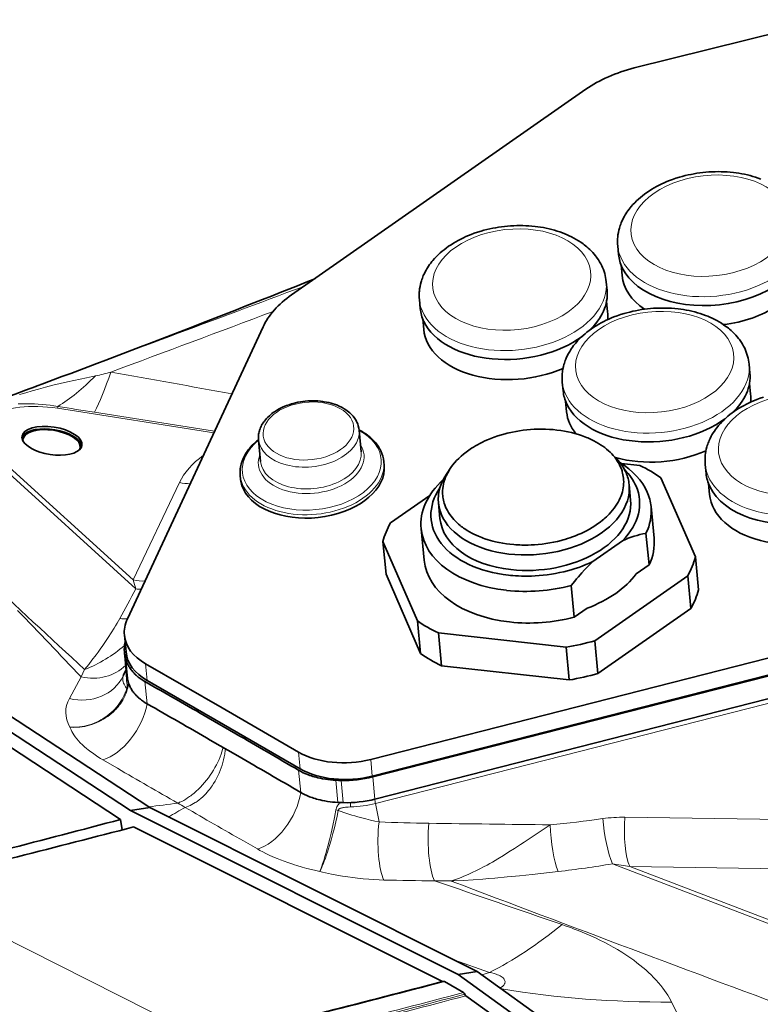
# Model space of a CAD drawing. Extents: x -922 to 7836, y -4841 to 1297.
# Tile 54 of 89: x 4533 to 4584, y -4281 to -4213. Entities that reach past the tile are written whole.
import ezdxf

# ---------------------------------------------------------------- set-up
doc = ezdxf.new("R2010")
doc.units = 0

msp = doc.modelspace()

# ---------------------------------------------------------------- linework, layer by layer
at = {"color": 7, "lineweight": 35}
for p, q in [((4575.63916, -4216.444336), (4589.033691, -4213.09668)), ((4572.289551, -4217.918945), (4551.895996, -4232.168457)), ((4574.489746, -4228.763672), (4574.548828, -4229.378906)), ((4574.789063, -4230.831055), (4574.717285, -4230.083984)), ((4573.691895, -4231.253906), (4573.750977, -4231.869629)), ((4560.751465, -4232.497559), (4560.810547, -4233.113281)), ((4573.791992, -4233.34082), (4573.720215, -4232.596191)), ((4561.050781, -4234.564941), (4560.979004, -4233.817871)), ((4549.92041, -4234.388672), (4540.524414, -4254.625)), ((4583.591309, -4236.969727), (4583.650391, -4237.584961)), ((4570.650879, -4238.212891), (4570.709961, -4238.828613)), ((4583.691406, -4239.056641), (4583.620117, -4238.311523)), ((4570.950195, -4240.280762), (4570.878418, -4239.533203)), ((4556.574707, -4241.537109), (4556.719727, -4243.044434)), ((4549.606934, -4242.206543), (4549.751465, -4243.713867)), ((4573.961426, -4243.075684), (4574.300293, -4243.405273)), ((4558.29248, -4243.733398), (4558.31543, -4243.970703)), ((4562.935547, -4244.138672), (4562.667969, -4244.522949)), ((4574.752441, -4243.853516), (4576.017578, -4243.995117)), ((4580.550293, -4243.928711), (4580.609863, -4244.543945)), ((4548.338379, -4244.689453), (4548.361328, -4244.927246)), ((4577.476074, -4244.836914), (4579.866211, -4250.329102)), ((4575.280762, -4245.316406), (4575.384277, -4246.393555)), ((4580.849609, -4245.996094), (4580.777832, -4245.249023)), ((4558.751953, -4247.966309), (4561.47168, -4246.065918)), ((4562.069336, -4246.585449), (4562.172852, -4247.662598)), ((4576.797363, -4246.840332), (4577.008301, -4249.036621)), ((4560.870605, -4248.370117), (4561.081543, -4250.563477)), ((4576.657715, -4250.885254), (4576.446777, -4248.692383)), ((4560.614746, -4254.757324), (4558.224609, -4249.265137)), ((4558.224609, -4249.265137), (4558.442871, -4251.533203)), ((4572.767578, -4250.647949), (4574.831055, -4249.206055)), ((4579.866211, -4250.329102), (4580.083984, -4252.597168)), ((4575.764648, -4251.508789), (4576.657715, -4250.885254)), ((4560.83252, -4257.025391), (4558.442871, -4251.533203)), ((4579.339355, -4251.62793), (4572.894043, -4256.131348)), ((4579.339355, -4251.62793), (4579.557129, -4253.895996)), ((4571.262207, -4252.31543), (4571.472656, -4254.507813)), ((4540.739746, -4267.901367), (4518.852539, -4253.530273)), ((4542.068848, -4267.692871), (4520.181641, -4253.321289)), ((4571.472656, -4254.507813), (4572.367676, -4253.882813)), ((4579.557129, -4253.895996), (4573.111816, -4258.399414)), ((4519.450684, -4254.989746), (4540.054688, -4268.518555)), ((4560.614746, -4254.757324), (4560.83252, -4257.025391)), ((4540.317383, -4255.756836), (4540.428223, -4256.910645)), ((4570.908203, -4256.587891), (4562.073242, -4255.599609)), ((4562.073242, -4255.599609), (4562.291016, -4257.867676)), ((4588.20166, -4256.490723), (4557.378906, -4264.355957)), ((4572.894043, -4256.131348), (4573.111816, -4258.399414)), ((4540.466797, -4258.459961), (4540.319336, -4256.920898)), ((4540.360352, -4257.177734), (4540.385742, -4257.282227)), ((4570.908203, -4256.587891), (4571.126465, -4258.856445)), ((4540.385742, -4257.282227), (4540.419922, -4257.411621)), ((4547.081543, -4260.796875), (4541.77832, -4257.735352)), ((4588.3125, -4257.644531), (4557.490234, -4265.509766)), ((4557.522461, -4265.574707), (4588.345215, -4257.709473)), ((4540.260254, -4258.517578), (4540.239746, -4258.5625)), ((4540.434082, -4258.117676), (4540.260254, -4258.517578)), ((4571.126465, -4258.856445), (4562.291016, -4257.867676)), ((4540.508301, -4258.716797), (4540.533203, -4258.821289)), ((4540.533203, -4258.821289), (4540.567383, -4258.950195)), ((4547.192383, -4261.951172), (4541.88916, -4258.88916)), ((4557.67041, -4267.113281), (4588.492676, -4259.248047)), ((4547.081543, -4260.796875), (4552.385254, -4263.858887)), ((4546.120605, -4261.477051), (4548.037109, -4262.583496)), ((4547.192383, -4261.951172), (4552.496094, -4265.012695)), ((4546.268555, -4263.015625), (4548.185059, -4264.122559)), ((4555.157227, -4265.811035), (4554.95166, -4265.80127)), ((4555.323242, -4265.816895), (4555.157227, -4265.811035)), ((4555.304688, -4267.349609), (4555.099121, -4267.340332)), ((4555.471191, -4267.355469), (4555.304688, -4267.349609)), ((4540.739746, -4267.901367), (4542.068848, -4267.692871)), ((4540.739746, -4267.901367), (4563.428711, -4279.266113)), ((4542.068848, -4267.692871), (4564.757813, -4279.057617)), ((4540.159668, -4269.246582), (4540.054688, -4268.518555)), ((4562.315918, -4279.738281), (4540.957031, -4269.040039)), ((4563.428711, -4279.266113), (4564.757813, -4279.057617)), ((4563.428711, -4279.266113), (4574.517578, -4287.244141)), ((4564.757813, -4279.057617), (4575.84668, -4287.035645)), ((4562.494629, -4279.760254), (4563.809082, -4280.519531)), ((4574.211426, -4288.109375), (4563.970703, -4280.741699))]:
    msp.add_line(p, q, dxfattribs=at)
at = {"color": 7, "lineweight": 13}
for p, q in [((4535.687012, -4240.029297), (4546.51123, -4241.730957)), ((4538.245605, -4240.301758), (4546.562012, -4241.621582)), ((4541.116699, -4252.543945), (4530.661133, -4243.03125)), ((4531.033203, -4242.93457), (4540.916504, -4251.921875)), ((4540.916504, -4251.921875), (4544.130371, -4245.177246)), ((4540.508301, -4258.716797), (4540.360352, -4257.177734)), ((4540.567383, -4258.950195), (4540.419922, -4257.411621)), ((4541.77832, -4257.735352), (4541.88916, -4258.88916)), ((4537.318848, -4258.641602), (4537.564453, -4258.129395)), ((4537.318848, -4258.641602), (4536.503906, -4260.142578)), ((4540.48584, -4258.599121), (4540.453613, -4258.686523)), ((4541.891602, -4260.506836), (4541.744141, -4258.968262)), ((4588.530273, -4259.546875), (4557.70752, -4267.412109)), ((4552.385254, -4263.858887), (4552.496094, -4265.012695)), ((4538.831055, -4264.391602), (4539.835938, -4264.977539)), ((4557.378906, -4264.355957), (4557.490234, -4265.509766)), ((4552.533691, -4266.650879), (4552.38623, -4265.112305)), ((4555.099121, -4267.340332), (4554.95166, -4265.80127)), ((4555.471191, -4267.355469), (4555.323242, -4265.816895)), ((4557.67041, -4267.113281), (4557.522461, -4265.574707)), ((4555.968262, -4267.354492), (4555.987305, -4267.655273)), ((4557.70752, -4267.412109), (4557.953125, -4268.691895)), ((4555.125977, -4267.90332), (4554.964355, -4267.865723)), ((4574.988281, -4268.369629), (4590.26416, -4268.588867)), ((4549.529785, -4270.568359), (4548.559082, -4270.013672)), ((4574.117676, -4271.597168), (4592.04541, -4278.47168)), ((4575.322754, -4271.786133), (4590.598633, -4272.005859)), ((4592.260254, -4278.28418), (4575.322754, -4271.786133)), ((4561.790039, -4272.769531), (4562.950684, -4272.786133)), ((4524.843262, -4273.12207), (4546.137207, -4283.843262)), ((4563.147949, -4278.254883), (4565.614258, -4279.125977)), ((4565.614258, -4279.125977), (4565.083496, -4279.291992))]:
    msp.add_line(p, q, dxfattribs=at)
at = {"color": 7, "lineweight": 35}
for points in [[(4584.410156, -4224.140625), (4584.227539, -4224.074707), (4584.04248, -4224.012695), (4583.854004, -4223.956055), (4583.663086, -4223.90332), (4583.469727, -4223.855469), (4583.273926, -4223.812012), (4583.076172, -4223.772949), (4582.875977, -4223.73877), (4582.691895, -4223.711914), (4582.506348, -4223.688477), (4582.28418, -4223.665527), (4582.060547, -4223.647949), (4581.854004, -4223.636719), (4581.646484, -4223.630371), (4581.437988, -4223.62793), (4581.229004, -4223.630859), (4581.020508, -4223.637695), (4580.811523, -4223.649414), (4580.602539, -4223.665527), (4580.394043, -4223.686523), (4580.186035, -4223.711914), (4579.979004, -4223.741211), (4579.772949, -4223.775391), (4579.567871, -4223.814453), (4579.364258, -4223.857422), (4579.162109, -4223.904785), (4578.961914, -4223.956543), (4578.763184, -4224.012207), (4578.517578, -4224.088867), (4578.290039, -4224.166504), (4578.066406, -4224.25), (4577.898926, -4224.316895), (4577.714355, -4224.395996), (4577.533203, -4224.479492), (4577.35498, -4224.566406), (4577.180664, -4224.657715), (4577.009277, -4224.75293), (4576.842285, -4224.851563), (4576.679199, -4224.95459), (4576.513672, -4225.06543), (4576.34668, -4225.185547), (4576.197266, -4225.300293), (4576.064453, -4225.408691), (4575.929688, -4225.525879), (4575.793945, -4225.651367), (4575.663574, -4225.780273), (4575.539063, -4225.912598), (4575.416016, -4226.053223), (4575.35498, -4226.127441), (4575.273926, -4226.230957), (4575.195801, -4226.336426), (4575.121582, -4226.443359), (4575.050781, -4226.552246), (4575.002441, -4226.631348), (4574.956055, -4226.710938), (4574.911133, -4226.791016), (4574.831543, -4226.947266), (4574.761719, -4227.099609), (4574.72998, -4227.17627), (4574.694824, -4227.266602), (4574.662109, -4227.357422), (4574.631836, -4227.44873), (4574.604492, -4227.541016), (4574.56543, -4227.690918), (4574.533203, -4227.842285), (4574.506348, -4228.00293), (4574.496094, -4228.083984), (4574.488281, -4228.164551), (4574.480957, -4228.256348), (4574.476563, -4228.347656), (4574.475098, -4228.439453), (4574.476074, -4228.53125), (4574.480957, -4228.647461), (4574.489746, -4228.763672)], [(4573.382813, -4230.149902), (4573.311523, -4230.008301), (4573.236328, -4229.874512), (4573.155273, -4229.744141), (4573.068848, -4229.616211), (4573.023438, -4229.553711), (4572.959961, -4229.470215), (4572.865723, -4229.354004), (4572.76709, -4229.241211), (4572.664063, -4229.131836), (4572.556641, -4229.025391), (4572.450684, -4228.926758), (4572.34082, -4228.831543), (4572.258301, -4228.763184), (4572.173828, -4228.696777), (4572.087402, -4228.631836), (4571.924316, -4228.51709), (4571.770996, -4228.416504), (4571.612305, -4228.320801), (4571.450195, -4228.229492), (4571.279785, -4228.140625), (4571.131836, -4228.068848), (4570.980957, -4228.000977), (4570.827637, -4227.936035), (4570.671875, -4227.875), (4570.489746, -4227.808594), (4570.304199, -4227.74707), (4570.115723, -4227.689941), (4569.924805, -4227.637207), (4569.731445, -4227.589355), (4569.535645, -4227.545898), (4569.337891, -4227.507324), (4569.137695, -4227.473145), (4568.953613, -4227.445801), (4568.768066, -4227.422363), (4568.545898, -4227.399414), (4568.322754, -4227.382324), (4568.115723, -4227.371094), (4567.908203, -4227.364258), (4567.699707, -4227.362305), (4567.491211, -4227.364746), (4567.282227, -4227.37207), (4567.073242, -4227.383789), (4566.864258, -4227.399902), (4566.655762, -4227.42041), (4566.447754, -4227.445801), (4566.240723, -4227.475586), (4566.034668, -4227.509766), (4565.82959, -4227.54834), (4565.625977, -4227.591309), (4565.423828, -4227.638672), (4565.223633, -4227.69043), (4565.024902, -4227.746582), (4564.779297, -4227.822754), (4564.551758, -4227.900391), (4564.328125, -4227.983887), (4564.161133, -4228.050781), (4563.976563, -4228.129883), (4563.794922, -4228.213379), (4563.617188, -4228.300293), (4563.442383, -4228.391602), (4563.271484, -4228.486816), (4563.104004, -4228.585938), (4562.940918, -4228.688477), (4562.775879, -4228.799805), (4562.608887, -4228.919922), (4562.458984, -4229.03418), (4562.326172, -4229.143066), (4562.191406, -4229.259766), (4562.055664, -4229.385254), (4561.925781, -4229.51416), (4561.800781, -4229.646484), (4561.677734, -4229.787598), (4561.616699, -4229.861816), (4561.535645, -4229.965332), (4561.45752, -4230.070313), (4561.383301, -4230.177734), (4561.3125, -4230.286621), (4561.26416, -4230.365234), (4561.217773, -4230.444824), (4561.172852, -4230.525391), (4561.093262, -4230.681641), (4561.023438, -4230.833496), (4560.991699, -4230.910645), (4560.956543, -4231.000488), (4560.923828, -4231.091309), (4560.893555, -4231.182617), (4560.866211, -4231.274902), (4560.827148, -4231.424805), (4560.794922, -4231.576172), (4560.768555, -4231.737305), (4560.758301, -4231.817871), (4560.75, -4231.898926), (4560.742676, -4231.990234), (4560.73877, -4232.082031), (4560.736816, -4232.173828), (4560.737793, -4232.265137), (4560.742676, -4232.381348), (4560.751465, -4232.497559)], [(4583.282715, -4235.865234), (4583.210938, -4235.723633), (4583.135742, -4235.590332), (4583.055176, -4235.459473), (4582.968262, -4235.332031), (4582.92334, -4235.269043), (4582.859375, -4235.185547), (4582.765625, -4235.069824), (4582.666992, -4234.957031), (4582.563477, -4234.847168), (4582.456055, -4234.740723), (4582.350098, -4234.64209), (4582.240234, -4234.546875), (4582.157715, -4234.479004), (4582.073242, -4234.412109), (4581.986816, -4234.347656), (4581.824219, -4234.232422), (4581.67041, -4234.131836), (4581.512207, -4234.036133), (4581.349609, -4233.944824), (4581.179199, -4233.855957), (4581.03125, -4233.784668), (4580.880859, -4233.716309), (4580.727051, -4233.651367), (4580.571289, -4233.590332), (4580.38916, -4233.523926), (4580.203613, -4233.462402), (4580.015625, -4233.405273), (4579.824219, -4233.352539), (4579.630859, -4233.304688), (4579.435059, -4233.26123), (4579.237305, -4233.222656), (4579.037598, -4233.188477), (4578.853027, -4233.161133), (4578.66748, -4233.137695), (4578.445313, -4233.115234), (4578.222168, -4233.097656), (4578.015137, -4233.086426), (4577.807617, -4233.07959), (4577.599121, -4233.077637), (4577.390625, -4233.080078), (4577.181641, -4233.087402), (4576.972656, -4233.099121), (4576.763672, -4233.115234), (4576.555176, -4233.135742), (4576.347656, -4233.161133), (4576.140137, -4233.190918), (4575.934082, -4233.225098), (4575.729004, -4233.263672), (4575.525391, -4233.306641), (4575.323242, -4233.354004), (4575.123047, -4233.405762), (4574.924805, -4233.461914), (4574.678711, -4233.538086), (4574.451172, -4233.616211), (4574.227539, -4233.699219), (4574.060547, -4233.766602), (4573.875977, -4233.845703), (4573.694336, -4233.928711), (4573.516602, -4234.015625), (4573.341797, -4234.106934), (4573.170898, -4234.202148), (4573.003906, -4234.30127), (4572.840332, -4234.404297), (4572.675293, -4234.515137), (4572.508301, -4234.635254), (4572.358887, -4234.75), (4572.225586, -4234.858398), (4572.09082, -4234.975098), (4571.955078, -4235.100586), (4571.825195, -4235.229492), (4571.700195, -4235.362305), (4571.577148, -4235.50293), (4571.516113, -4235.577148), (4571.435059, -4235.680664), (4571.357422, -4235.786133), (4571.282715, -4235.893066), (4571.211914, -4236.001953), (4571.163574, -4236.080566), (4571.117188, -4236.160156), (4571.072266, -4236.240723), (4570.992676, -4236.396973), (4570.92334, -4236.548828), (4570.891113, -4236.625977), (4570.855957, -4236.71582), (4570.823242, -4236.806641), (4570.793457, -4236.898438), (4570.765625, -4236.990234), (4570.726563, -4237.140625), (4570.694336, -4237.291992), (4570.667969, -4237.452637), (4570.657715, -4237.533203), (4570.649414, -4237.614258), (4570.642578, -4237.705566), (4570.638184, -4237.797363), (4570.63623, -4237.88916), (4570.637207, -4237.980469), (4570.64209, -4238.097168), (4570.650879, -4238.212891)], [(4584.578125, -4239.253906), (4584.351074, -4239.331543), (4584.126953, -4239.415039), (4583.959961, -4239.481934), (4583.775391, -4239.561035), (4583.59375, -4239.644043), (4583.416016, -4239.731445), (4583.241211, -4239.822266), (4583.070313, -4239.91748), (4582.90332, -4240.016602), (4582.740234, -4240.119629), (4582.574707, -4240.230469), (4582.407715, -4240.350586), (4582.258301, -4240.465332), (4582.125, -4240.57373), (4581.990234, -4240.69043), (4581.85498, -4240.816406), (4581.724609, -4240.945313), (4581.599609, -4241.077637), (4581.477051, -4241.218262), (4581.415527, -4241.29248), (4581.334473, -4241.395996), (4581.256836, -4241.501465), (4581.182129, -4241.608398), (4581.111328, -4241.717285), (4581.062988, -4241.796387), (4581.016602, -4241.875977), (4580.972168, -4241.956055), (4580.89209, -4242.112305), (4580.822754, -4242.264648), (4580.790527, -4242.341309), (4580.755371, -4242.431641), (4580.722656, -4242.522461), (4580.692871, -4242.61377), (4580.665039, -4242.706055), (4580.625977, -4242.855957), (4580.59375, -4243.007324), (4580.567383, -4243.167969), (4580.557129, -4243.249023), (4580.548828, -4243.32959), (4580.541992, -4243.421387), (4580.537598, -4243.512695), (4580.535645, -4243.604492), (4580.536621, -4243.696289), (4580.541504, -4243.8125), (4580.550293, -4243.928711)], [(4556.418457, -4240.979004), (4556.399902, -4240.941406), (4556.363281, -4240.872559), (4556.323242, -4240.805176), (4556.280273, -4240.73877), (4556.234375, -4240.674316), (4556.20166, -4240.630859), (4556.152832, -4240.571289), (4556.101563, -4240.512695), (4556.04834, -4240.455566), (4555.992188, -4240.399902), (4555.936523, -4240.348633), (4555.835449, -4240.262695), (4555.745605, -4240.193359), (4555.65918, -4240.132324), (4555.535645, -4240.053223), (4555.40625, -4239.979004), (4555.314941, -4239.931641), (4555.23584, -4239.893066), (4555.154785, -4239.856445), (4555.071777, -4239.821777), (4554.938477, -4239.770508), (4554.788574, -4239.719238), (4554.634766, -4239.673828), (4554.477051, -4239.633789), (4554.316406, -4239.599121), (4554.15332, -4239.570313), (4554.052246, -4239.555176), (4553.890137, -4239.535645), (4553.706543, -4239.520508), (4553.536133, -4239.512207), (4553.364746, -4239.509277), (4553.192871, -4239.512695), (4553.020508, -4239.520996), (4552.848145, -4239.535156), (4552.676758, -4239.555176), (4552.506348, -4239.580566), (4552.336914, -4239.611816), (4552.169434, -4239.647949), (4552.004395, -4239.689453), (4551.895508, -4239.720215), (4551.719238, -4239.775879), (4551.554688, -4239.834961), (4551.422852, -4239.886719), (4551.272461, -4239.952637), (4551.126465, -4240.022949), (4550.985352, -4240.097656), (4550.848633, -4240.177246), (4550.717285, -4240.261719), (4550.625977, -4240.324707), (4550.538086, -4240.390625), (4550.465332, -4240.447754), (4550.358398, -4240.539551), (4550.250977, -4240.640137), (4550.150879, -4240.744629), (4550.085938, -4240.818848), (4550.01123, -4240.912109), (4549.970703, -4240.967285), (4549.931641, -4241.023438), (4549.869629, -4241.121094), (4549.822266, -4241.204102), (4549.78125, -4241.284668), (4549.745605, -4241.362793), (4549.710938, -4241.448242), (4549.679199, -4241.541504), (4549.665039, -4241.588379), (4549.64502, -4241.665039), (4549.628906, -4241.741699), (4549.615234, -4241.823242), (4549.605957, -4241.904785), (4549.600098, -4241.99707), (4549.599609, -4242.089355), (4549.602051, -4242.147949), (4549.606934, -4242.206543)], [(4573.960449, -4243.075195), (4573.84375, -4242.966309), (4573.719727, -4242.859375), (4573.588379, -4242.754883), (4573.449707, -4242.652344), (4573.303711, -4242.552734), (4573.150879, -4242.456543), (4572.990723, -4242.363281), (4572.823242, -4242.273438), (4572.693359, -4242.208008), (4572.559082, -4242.14502), (4572.421387, -4242.084473), (4572.315918, -4242.040527), (4572.208496, -4241.998047), (4572.099121, -4241.957031), (4571.988281, -4241.91748), (4571.760742, -4241.842773), (4571.526855, -4241.774414), (4571.287109, -4241.712402), (4571.041504, -4241.657227), (4570.791504, -4241.609375), (4570.537109, -4241.567871), (4570.278809, -4241.53418), (4570.01709, -4241.507324), (4569.753418, -4241.488281), (4569.487793, -4241.476074), (4569.220703, -4241.47168), (4568.953613, -4241.474609), (4568.69873, -4241.484375), (4568.444824, -4241.5), (4568.192383, -4241.522461), (4567.941895, -4241.55127), (4567.693848, -4241.586426), (4567.44873, -4241.626953), (4567.207031, -4241.673828), (4566.96875, -4241.725586), (4566.834961, -4241.757813), (4566.702148, -4241.791992), (4566.441895, -4241.864258), (4566.188477, -4241.943359), (4565.941895, -4242.027832), (4565.703613, -4242.117676), (4565.473145, -4242.212402), (4565.291016, -4242.293457), (4565.114258, -4242.376953), (4564.943848, -4242.462891), (4564.779297, -4242.55127), (4564.638672, -4242.631348), (4564.502441, -4242.712891), (4564.371094, -4242.795898), (4564.275879, -4242.858398), (4564.183594, -4242.921875)], [(4558.080078, -4242.975586), (4558.03125, -4242.878418), (4557.976074, -4242.780762), (4557.916504, -4242.68457), (4557.852051, -4242.590332), (4557.778809, -4242.492676), (4557.707031, -4242.404785), (4557.630859, -4242.318848), (4557.55127, -4242.235352), (4557.454102, -4242.141602), (4557.376465, -4242.071289), (4557.307617, -4242.013184), (4557.239746, -4241.958496), (4557.169922, -4241.904785), (4557.03418, -4241.807617), (4556.908691, -4241.725098), (4556.777832, -4241.646484), (4556.643066, -4241.571289), (4556.57373, -4241.535156)], [(4549.605957, -4242.205566), (4549.475586, -4242.311523), (4549.37793, -4242.396973), (4549.273926, -4242.493652), (4549.174805, -4242.592773), (4549.080078, -4242.694336), (4548.978027, -4242.813477), (4548.924316, -4242.879883), (4548.867188, -4242.955078), (4548.813477, -4243.030273), (4548.76123, -4243.10791), (4548.681641, -4243.236328), (4548.613281, -4243.361328), (4548.560059, -4243.46875), (4548.51416, -4243.574219), (4548.464844, -4243.70166), (4548.442383, -4243.768555), (4548.40625, -4243.89209), (4548.380859, -4243.995605), (4548.360352, -4244.103516), (4548.34375, -4244.21875), (4548.333008, -4244.338379), (4548.328613, -4244.465332), (4548.329102, -4244.52832), (4548.332031, -4244.608887), (4548.338379, -4244.689453)], [(4562.935059, -4244.138672), (4562.843262, -4244.277832), (4562.758301, -4244.419922), (4562.680176, -4244.564453), (4562.644531, -4244.637695), (4562.610352, -4244.711426), (4562.567871, -4244.811035), (4562.529297, -4244.911133), (4562.494141, -4245.012207), (4562.452637, -4245.151855), (4562.418457, -4245.29248), (4562.39209, -4245.433594), (4562.373047, -4245.576172), (4562.361816, -4245.71875), (4562.358887, -4245.790527), (4562.358398, -4245.861816), (4562.361328, -4245.969238), (4562.368652, -4246.076172), (4562.380859, -4246.183105), (4562.396973, -4246.289551), (4562.417969, -4246.395996), (4562.443848, -4246.501465), (4562.474121, -4246.606445), (4562.508789, -4246.710449), (4562.53418, -4246.779297), (4562.562012, -4246.847656), (4562.591797, -4246.916016), (4562.623535, -4246.983887), (4562.692383, -4247.118164), (4562.769531, -4247.249512), (4562.854004, -4247.378906), (4562.945801, -4247.505371), (4563.044434, -4247.628906), (4563.140137, -4247.738281), (4563.241699, -4247.845215), (4563.348145, -4247.949219), (4563.459473, -4248.050293), (4563.576172, -4248.148438), (4563.650879, -4248.20752), (4563.727539, -4248.265625), (4563.806641, -4248.323242), (4563.887207, -4248.379395), (4564.052734, -4248.486816), (4564.224121, -4248.589355), (4564.375, -4248.672852), (4564.529785, -4248.751953), (4564.6875, -4248.827148), (4564.848633, -4248.898438), (4564.95752, -4248.943359), (4565.067383, -4248.986816), (4565.178711, -4249.02832), (4565.290527, -4249.067871), (4565.516602, -4249.141602), (4565.682129, -4249.19043), (4565.849121, -4249.235352), (4566.016602, -4249.276855), (4566.142578, -4249.305664), (4566.269043, -4249.332031), (4566.521484, -4249.378906), (4566.773438, -4249.418457), (4567.023926, -4249.450195)], [(4567.023926, -4249.450195), (4567.290527, -4249.475586), (4567.427246, -4249.486328), (4567.565918, -4249.494141), (4567.705078, -4249.500977), (4567.84668, -4249.504883), (4568.062012, -4249.507813), (4568.280762, -4249.505371), (4568.50293, -4249.498047), (4568.727539, -4249.485352), (4568.987305, -4249.464844), (4569.249512, -4249.436523), (4569.513672, -4249.401367), (4569.778809, -4249.358398), (4570.044434, -4249.307617), (4570.310059, -4249.249512), (4570.574707, -4249.183594), (4570.706055, -4249.147461), (4570.836426, -4249.109863), (4571.009766, -4249.056641), (4571.181152, -4249), (4571.351563, -4248.939941), (4571.553223, -4248.86377), (4571.751953, -4248.782715), (4571.946777, -4248.696777), (4572.138184, -4248.606934), (4572.325684, -4248.512207), (4572.52832, -4248.402344), (4572.724609, -4248.287598), (4572.914551, -4248.167969), (4573.097656, -4248.043945), (4573.272949, -4247.915527), (4573.440918, -4247.783203), (4573.521973, -4247.715332), (4573.600586, -4247.646973), (4573.702637, -4247.554688), (4573.800293, -4247.460449), (4573.894531, -4247.365234), (4574.019043, -4247.22998), (4574.13623, -4247.092773), (4574.244629, -4246.953613), (4574.345215, -4246.812988), (4574.4375, -4246.671387), (4574.520996, -4246.528809), (4574.596191, -4246.385742), (4574.662598, -4246.242188), (4574.721191, -4246.098633), (4574.770996, -4245.955566), (4574.812988, -4245.8125), (4574.84668, -4245.670898), (4574.87207, -4245.529785), (4574.890137, -4245.390137), (4574.900391, -4245.251953), (4574.90332, -4245.115234), (4574.899414, -4244.991211), (4574.889648, -4244.868652), (4574.874023, -4244.748047), (4574.853027, -4244.629883), (4574.827148, -4244.513184), (4574.808105, -4244.441895), (4574.787109, -4244.371582), (4574.76416, -4244.30127), (4574.739746, -4244.231934), (4574.685059, -4244.097168)], [(4566.926758, -4251.593262), (4567.069824, -4251.608398), (4567.215332, -4251.621582), (4567.412598, -4251.63623), (4567.612793, -4251.647461), (4567.815918, -4251.655273), (4568.04834, -4251.659668), (4568.283691, -4251.658691), (4568.522461, -4251.65332), (4568.76416, -4251.64209), (4569.042969, -4251.623047), (4569.324219, -4251.597168), (4569.60791, -4251.563477), (4569.893066, -4251.522461), (4570.178711, -4251.474121), (4570.464844, -4251.417969), (4570.750488, -4251.354004), (4571.012207, -4251.288086), (4571.272461, -4251.21582), (4571.530273, -4251.136719), (4571.785156, -4251.051758), (4572.037109, -4250.959961), (4572.285156, -4250.862305), (4572.528809, -4250.757813), (4572.767578, -4250.647949)], [(4571.262207, -4252.31543), (4571.510742, -4252.006836), (4571.636719, -4251.855469), (4571.762207, -4251.70752), (4571.88623, -4251.564941), (4572.010254, -4251.425293), (4572.19873, -4251.219727), (4572.387695, -4251.021484), (4572.577148, -4250.831055), (4572.767578, -4250.647949)], [(4541.744141, -4258.968262), (4541.613281, -4258.890137), (4541.48291, -4258.805176), (4541.413086, -4258.756836), (4541.342773, -4258.70459), (4541.280762, -4258.656738), (4541.217773, -4258.60498), (4541.157227, -4258.552734), (4541.095215, -4258.496094), (4541.04248, -4258.445313), (4540.987793, -4258.389648), (4540.906738, -4258.300781), (4540.822266, -4258.199219), (4540.778809, -4258.14209), (4540.734375, -4258.080078), (4540.666016, -4257.975586), (4540.631348, -4257.91748), (4540.59668, -4257.85498)], [(4541.891602, -4260.506836), (4541.760742, -4260.428711), (4541.630859, -4260.344238), (4541.561035, -4260.29541), (4541.490723, -4260.243164), (4541.428711, -4260.195313), (4541.365723, -4260.143555), (4541.305176, -4260.091309), (4541.243164, -4260.035156), (4541.19043, -4259.983887), (4541.135742, -4259.928711), (4541.054199, -4259.839844), (4540.970215, -4259.737793), (4540.926758, -4259.680664), (4540.882324, -4259.619141), (4540.813965, -4259.51416), (4540.779297, -4259.456055), (4540.744629, -4259.393555)], [(4552.38623, -4265.112305), (4552.514648, -4265.18457), (4552.653809, -4265.255859), (4552.805664, -4265.327148), (4552.895996, -4265.366211), (4552.993164, -4265.405273), (4553.078613, -4265.438477), (4553.171387, -4265.47168), (4553.27002, -4265.505371), (4553.37793, -4265.539551), (4553.480469, -4265.569824), (4553.592773, -4265.600098), (4553.724609, -4265.632813), (4553.87207, -4265.666016), (4554.043945, -4265.699219), (4554.239746, -4265.731934)], [(4552.533691, -4266.650879), (4552.662109, -4266.723145), (4552.80127, -4266.794434), (4552.953613, -4266.865723), (4553.043945, -4266.904785), (4553.140625, -4266.944336), (4553.226563, -4266.977051), (4553.318848, -4267.010742), (4553.417969, -4267.043945), (4553.525879, -4267.078125), (4553.628418, -4267.108398), (4553.740234, -4267.138672), (4553.872559, -4267.171875), (4554.02002, -4267.20459), (4554.191895, -4267.238281), (4554.387695, -4267.270508)]]:
    msp.add_lwpolyline(points, dxfattribs=at)
at = {"color": 7, "lineweight": 13}
for points in [[(4533.051758, -4239.07959), (4533.484863, -4238.946289), (4533.921875, -4238.816895), (4534.359375, -4238.692383), (4534.862305, -4238.557129), (4535.368164, -4238.429199), (4535.873535, -4238.309082), (4536.374512, -4238.196777), (4536.819824, -4238.101074), (4537.255371, -4238.009277), (4537.681641, -4237.919922), (4538.311523, -4237.786133)], [(4532.953125, -4239.729492), (4533.099609, -4239.722656), (4533.254395, -4239.717773), (4533.538574, -4239.713867), (4533.689941, -4239.714844), (4533.847656, -4239.717773), (4534.094238, -4239.725586), (4534.353027, -4239.739746), (4534.621582, -4239.759277), (4534.897461, -4239.785156), (4535.166504, -4239.816406), (4535.437988, -4239.853027), (4535.709961, -4239.895996)], [(4539.998535, -4254.594238), (4539.905273, -4254.76123), (4539.810547, -4254.926758), (4539.709961, -4255.098145), (4539.60791, -4255.268066), (4539.405273, -4255.593262), (4539.199707, -4255.910645), (4539.014648, -4256.187012), (4538.827637, -4256.458008), (4538.638672, -4256.724121), (4538.496094, -4256.92041), (4538.353516, -4257.11377), (4538.065918, -4257.493164), (4537.84668, -4257.775391), (4537.564453, -4258.129395)], [(4540.481445, -4259.448242), (4540.439453, -4259.39209), (4540.402832, -4259.338867), (4540.370117, -4259.288086), (4540.341309, -4259.239746), (4540.294922, -4259.150391), (4540.260742, -4259.069336), (4540.235352, -4258.994141), (4540.21875, -4258.924805), (4540.208496, -4258.859375), (4540.20459, -4258.79834), (4540.205078, -4258.759277), (4540.207031, -4258.72168), (4540.211914, -4258.685059), (4540.218262, -4258.648926), (4540.236328, -4258.581543), (4540.260254, -4258.517578)], [(4540.481445, -4259.448242), (4540.490723, -4259.412598), (4540.494629, -4259.390137), (4540.499512, -4259.351074), (4540.501465, -4259.325684), (4540.50293, -4259.280762), (4540.502441, -4259.244141), (4540.5, -4259.179688), (4540.491211, -4259.073242), (4540.472656, -4258.895996), (4540.458496, -4258.751953), (4540.453613, -4258.686523)], [(4536.538574, -4262.125), (4536.664551, -4262.130859), (4536.790527, -4262.132324), (4536.916992, -4262.129395), (4537.043457, -4262.12207), (4537.129395, -4262.114258), (4537.215332, -4262.10498), (4537.386719, -4262.080566), (4537.556641, -4262.04834), (4537.725098, -4262.008789), (4537.89209, -4261.961426), (4538.057129, -4261.907227), (4538.220215, -4261.845703), (4538.380371, -4261.777344), (4538.538086, -4261.70166), (4538.692383, -4261.619629), (4538.843262, -4261.530762), (4538.989746, -4261.435547), (4539.132324, -4261.334473), (4539.27002, -4261.227051), (4539.402832, -4261.114258), (4539.530273, -4260.995605), (4539.652344, -4260.87207), (4539.768066, -4260.743164), (4539.87793, -4260.609375), (4539.930664, -4260.540527), (4539.981445, -4260.470703), (4540.030273, -4260.400391), (4540.077637, -4260.328613), (4540.162598, -4260.189453), (4540.240723, -4260.046387), (4540.312012, -4259.900391), (4540.375977, -4259.751953), (4540.405762, -4259.67627), (4540.433105, -4259.600098), (4540.458008, -4259.524414), (4540.481445, -4259.448242)], [(4536.538574, -4262.125), (4536.665527, -4262.133301), (4536.792969, -4262.137207), (4536.920898, -4262.136719), (4537.04834, -4262.131836), (4537.222168, -4262.118164), (4537.394531, -4262.097168), (4537.566406, -4262.068359), (4537.736816, -4262.031738), (4537.905273, -4261.988281), (4538.072266, -4261.937012), (4538.236816, -4261.878906), (4538.399414, -4261.813477), (4538.558594, -4261.740723), (4538.714355, -4261.662109), (4538.866211, -4261.576172), (4539.014648, -4261.484375), (4539.158203, -4261.385742), (4539.297363, -4261.28125), (4539.431641, -4261.170898), (4539.560059, -4261.054688), (4539.683594, -4260.933594), (4539.742676, -4260.870605), (4539.800781, -4260.806641), (4539.884277, -4260.708008), (4539.964355, -4260.606934), (4540.040527, -4260.503418), (4540.112793, -4260.397461), (4540.198242, -4260.259766), (4540.276855, -4260.118164), (4540.348633, -4259.974121), (4540.381836, -4259.900879), (4540.412598, -4259.82666), (4540.451172, -4259.727051), (4540.486328, -4259.626465), (4540.518066, -4259.524902)], [(4538.831055, -4264.391602), (4538.654785, -4264.286133), (4538.474121, -4264.172852), (4538.289063, -4264.050293), (4538.09668, -4263.915527), (4537.994629, -4263.840332), (4537.891602, -4263.761719), (4537.796387, -4263.686523), (4537.700684, -4263.608398), (4537.550781, -4263.478516), (4537.404297, -4263.343262), (4537.264648, -4263.20459), (4537.134277, -4263.063965), (4537.015625, -4262.924316), (4536.910645, -4262.789063), (4536.821289, -4262.662598), (4536.744141, -4262.541992), (4536.677734, -4262.426758), (4536.62207, -4262.318359), (4536.57666, -4262.219238), (4536.538574, -4262.125)], [(4544.008789, -4267.384277), (4544.07666, -4267.358887), (4544.144531, -4267.331543), (4544.215332, -4267.300781), (4544.286133, -4267.26709), (4544.424316, -4267.196289), (4544.561523, -4267.117188), (4544.697266, -4267.03125), (4544.831543, -4266.938965), (4544.90918, -4266.882324), (4544.98584, -4266.82373), (4545.065918, -4266.759766), (4545.145508, -4266.694336), (4545.296875, -4266.561035), (4545.443848, -4266.422363), (4545.587402, -4266.277832), (4545.731445, -4266.12207), (4545.870605, -4265.961914), (4546.004883, -4265.796875), (4546.133789, -4265.628418), (4546.257324, -4265.456055), (4546.375, -4265.280273), (4546.486816, -4265.101563), (4546.592773, -4264.920898), (4546.691895, -4264.737793), (4546.784668, -4264.552734), (4546.870605, -4264.366699), (4546.949219, -4264.179199), (4547.020508, -4263.990723), (4547.072754, -4263.836914), (4547.119141, -4263.683105), (4547.160156, -4263.529297)], [(4544.523438, -4267.681152), (4544.643555, -4267.643555), (4544.762695, -4267.598145), (4544.881348, -4267.546875), (4544.998047, -4267.48877), (4545.113281, -4267.425293), (4545.227051, -4267.355469), (4545.293945, -4267.311523), (4545.360352, -4267.265625), (4545.490723, -4267.167969), (4545.617188, -4267.063965), (4545.740234, -4266.954102), (4545.847168, -4266.851074), (4545.950684, -4266.744141), (4546.050781, -4266.632813), (4546.147461, -4266.518066), (4546.209961, -4266.44043), (4546.270508, -4266.36084), (4546.330078, -4266.279785), (4546.388184, -4266.197266), (4546.499023, -4266.029297), (4546.603516, -4265.857422), (4546.701172, -4265.682129), (4546.791992, -4265.503418), (4546.876465, -4265.321777), (4546.953613, -4265.137695), (4547.024414, -4264.951172), (4547.087891, -4264.762207), (4547.144043, -4264.572266), (4547.192871, -4264.381348), (4547.233887, -4264.189941), (4547.26709, -4263.998047), (4547.280762, -4263.901855), (4547.29248, -4263.805176), (4547.302246, -4263.710449), (4547.30957, -4263.616211)], [(4554.964355, -4267.865723), (4554.980957, -4267.793457), (4555.002441, -4267.728516), (4555.019531, -4267.686523), (4555.037109, -4267.648926), (4555.073242, -4267.583984), (4555.109375, -4267.530273), (4555.139648, -4267.490234), (4555.17041, -4267.45459), (4555.200195, -4267.421875), (4555.22998, -4267.392578), (4555.278809, -4267.348145)], [(4553.849609, -4272.119141), (4553.89502, -4272.012695), (4553.941895, -4271.893555), (4553.993164, -4271.754883), (4554.044922, -4271.605957), (4554.125977, -4271.35498), (4554.207031, -4271.087891), (4554.287109, -4270.808594), (4554.346191, -4270.593262), (4554.404785, -4270.373047), (4554.518555, -4269.922852), (4554.628418, -4269.462891), (4554.748047, -4268.928711), (4554.86084, -4268.394531), (4554.913574, -4268.128906), (4554.964355, -4267.865723)], [(4553.849609, -4272.119141), (4553.876953, -4272.068848), (4553.919434, -4271.987305), (4553.961914, -4271.898438), (4554.023926, -4271.762207), (4554.085449, -4271.615234), (4554.166016, -4271.410645), (4554.246094, -4271.193848), (4554.325195, -4270.968262), (4554.383301, -4270.793457), (4554.44043, -4270.615234), (4554.552246, -4270.25), (4554.660156, -4269.875), (4554.763184, -4269.493164), (4554.86377, -4269.095703), (4554.958496, -4268.696289), (4555.045898, -4268.29834), (4555.125977, -4267.90332)], [(4555.125977, -4267.90332), (4555.132324, -4267.875977), (4555.142578, -4267.853027), (4555.154785, -4267.834961), (4555.16748, -4267.819824), (4555.180664, -4267.807129), (4555.199707, -4267.791992), (4555.21875, -4267.779785), (4555.248535, -4267.763672), (4555.278809, -4267.75), (4555.326172, -4267.733398), (4555.373047, -4267.719727), (4555.429688, -4267.707031), (4555.484863, -4267.696289), (4555.538574, -4267.688477), (4555.631348, -4267.677246), (4555.722656, -4267.668945), (4555.812988, -4267.662598), (4555.987305, -4267.655273)], [(4555.125977, -4267.90332), (4555.326172, -4267.973633), (4555.518066, -4268.039551), (4555.872559, -4268.155762), (4556.081543, -4268.221191), (4556.281738, -4268.28125), (4556.483398, -4268.339844), (4556.676758, -4268.393555), (4557.030273, -4268.486816), (4557.355469, -4268.56543), (4557.662109, -4268.633301), (4557.953125, -4268.691895)], [(4569.814941, -4268.889648), (4569.387207, -4269.17334), (4568.552734, -4269.731445), (4568.010742, -4270.091797), (4567.743652, -4270.267578), (4567.347656, -4270.525879), (4566.956543, -4270.775879), (4566.570313, -4271.01709), (4566.188477, -4271.248535), (4565.810547, -4271.470215), (4565.623047, -4271.57666), (4565.437012, -4271.680664), (4565.189453, -4271.814941), (4564.943848, -4271.943359), (4564.699707, -4272.066895), (4564.408203, -4272.20752), (4564.119141, -4272.339355), (4563.831543, -4272.462891), (4563.685547, -4272.522461), (4563.540039, -4272.579102), (4563.400391, -4272.631836), (4563.260742, -4272.682129), (4563.105469, -4272.73584), (4562.950684, -4272.786133)], [(4549.529785, -4270.568359), (4549.705566, -4270.666504), (4549.896973, -4270.767578), (4550.105957, -4270.873047), (4550.342773, -4270.98584), (4550.603516, -4271.103027), (4550.888672, -4271.223633), (4551.131348, -4271.320801), (4551.382324, -4271.415527), (4551.642578, -4271.508789), (4551.910156, -4271.599609), (4552.091309, -4271.658203), (4552.270508, -4271.713867), (4552.619629, -4271.816406), (4552.958984, -4271.908691), (4553.271973, -4271.987793), (4553.567383, -4272.057617), (4553.849609, -4272.119141)], [(4553.849609, -4272.119141), (4554.048828, -4272.166504), (4554.243164, -4272.210938), (4554.460449, -4272.258301), (4554.670898, -4272.301758), (4555.043457, -4272.374023), (4555.423828, -4272.44043), (4555.786133, -4272.497559), (4556.131348, -4272.546387), (4556.458496, -4272.587402), (4556.662598, -4272.610352), (4556.86084, -4272.630859), (4557.242676, -4272.664551), (4557.606445, -4272.689941), (4557.95459, -4272.708008), (4558.288574, -4272.719727)], [(4570.368164, -4272.12793), (4569.165527, -4272.263184), (4568.570313, -4272.328125), (4567.68457, -4272.420898), (4566.83252, -4272.504395), (4565.984863, -4272.580566), (4565.5625, -4272.616211), (4565.140625, -4272.649414), (4564.469727, -4272.697754), (4563.800781, -4272.740723), (4563.132813, -4272.777344), (4562.950684, -4272.786133)], [(4570.641113, -4275.807129), (4570.855957, -4275.882324), (4571.070313, -4275.958984), (4571.277344, -4276.035645), (4571.483398, -4276.11377), (4571.759766, -4276.222168), (4572.033203, -4276.333496), (4572.303711, -4276.447754), (4572.624512, -4276.588379), (4572.939941, -4276.733398), (4573.250488, -4276.882813), (4573.555176, -4277.036133), (4573.854004, -4277.192871), (4574.16748, -4277.365723), (4574.472656, -4277.54248), (4574.768555, -4277.723145), (4575.055176, -4277.906738), (4575.194824, -4277.999512), (4575.332031, -4278.09375), (4575.466309, -4278.1875), (4575.598145, -4278.282715), (4575.817871, -4278.446777), (4576.030273, -4278.612793), (4576.234375, -4278.780273), (4576.430664, -4278.949219), (4576.618652, -4279.119629), (4576.79834, -4279.291016), (4576.969727, -4279.462891), (4577.148438, -4279.652344), (4577.316406, -4279.842285), (4577.474609, -4280.032715), (4577.550293, -4280.128418), (4577.623047, -4280.223633), (4577.73877, -4280.382813), (4577.847656, -4280.541504), (4577.949707, -4280.700195), (4578.044922, -4280.858398), (4578.133789, -4281.016602), (4578.215332, -4281.174316)], [(4565.614258, -4279.125977), (4565.771973, -4279.15918), (4565.92334, -4279.198242), (4565.995605, -4279.219727), (4566.06543, -4279.243164), (4566.165039, -4279.280273), (4566.257324, -4279.319824), (4566.342285, -4279.362793), (4566.418945, -4279.407715), (4566.486328, -4279.455078), (4566.544922, -4279.504395), (4566.570313, -4279.529785), (4566.593262, -4279.555664), (4566.613281, -4279.581543), (4566.631348, -4279.607422), (4566.655273, -4279.652832), (4566.672363, -4279.698242), (4566.682129, -4279.743652), (4566.68457, -4279.789063), (4566.679688, -4279.833984), (4566.667969, -4279.878906), (4566.649902, -4279.922852), (4566.623535, -4279.96875), (4566.590332, -4280.013184), (4566.550293, -4280.056152), (4566.503906, -4280.098145), (4566.469727, -4280.125), (4566.432617, -4280.150879), (4566.392578, -4280.176758), (4566.349121, -4280.20166)]]:
    msp.add_lwpolyline(points, dxfattribs=at)
at = {"color": 7, "lineweight": 35}
for centre, radius, start, end in [((4570.421387, -4231.575195), 3.28652, 5.604909, 25.694764), ((4233.852051, -3431.515137), 861.066105, 290.412339, 291.791456), ((4580.320801, -4237.290527), 3.28652, 5.604909, 25.694764), ((2942.669922, 34.827637), 4560.077284, 290.12071, 290.426689), ((4554.922363, -4241.699707), 1.660187, 5.620013, 25.711422), ((4556.049316, -4243.95459), 2.254079, 5.634015, 25.739498), ((4571.737793, -4245.42334), 3.232651, 24.222923, 46.568353), ((4571.95459, -4245.880371), 3.409326, 24.220633, 46.529585), ((4572.388184, -4246.934082), 3.693189, 24.152399, 45.532469), ((4572.549805, -4245.584961), 2.74412, 5.60841, 23.693846), ((4573.505371, -4247.163574), 3.308172, 5.60997, 23.693825), ((4577.632813, -4255.231934), 6.645669, 100.276534, 114.936279), ((4568.130859, -4240.272461), 12.443493, 263.816224, 284.575136), ((4568.341309, -4242.464844), 12.443691, 263.816299, 284.574884), ((4542.424805, -4256.723633), 2.114832, 166.982061, 185.362827), ((4542.375488, -4256.723145), 2.065997, 185.496344, 192.716031), ((4542.483887, -4256.844727), 2.140593, 195.359082, 208.162805), ((4542.523438, -4258.261719), 2.065997, 185.496344, 192.716031), ((4542.631836, -4258.383301), 2.140593, 195.359082, 208.162805), ((4148.28125, -4950.371094), 795.519322, 59.99337, 60.356715), ((4148.429199, -4951.909668), 795.519322, 59.99337, 60.356715), ((4153.791504, -4945.636719), 788.664336, 59.641792, 60.007249), ((4153.939453, -4947.175781), 788.664336, 59.641792, 60.007249), ((4555.293457, -4258.631836), 7.177666, 261.560042, 267.270859), ((4555.557617, -4257.827148), 7.992904, 268.321485, 284.231421), ((4555.440918, -4260.17041), 7.177666, 261.560042, 267.270859), ((4555.705078, -4259.366211), 7.992904, 268.321485, 284.231421), ((4377.957031, -3664.220703), 625.660931, 283.494341, 285.015574), ((4174.013672, -2854.42041), 1461.436074, 283.889979, 284.541682), ((4332.270996, -3406.674805), 902.89275, 283.707504, 284.76675), ((4562.370117, -4279.635742), 0.116082, 242.101181, 285.574789), ((4562.432617, -4279.86084), 0.117779, 58.349077, 105.322535), ((4563.696777, -4280.693359), 0.20733, 16.365625, 57.183645), ((4564.102051, -4280.572266), 0.214656, 196.960557, 232.305201)]:
    msp.add_arc(centre, radius, start, end, dxfattribs=at)
at = {"color": 7, "lineweight": 13}
for centre, radius, start, end in [((169.183105, 7477.634766), 12502.847865, 290.433465, 290.524299), ((2324.75293, 1698.574707), 6335.7574, 290.459522, 290.56789), ((4533.332031, -4215.421387), 22.91274, 282.552383, 285.328151), ((4372.356445, -5184.300293), 961.402368, 79.487583, 79.994745), ((4657.963379, -3484.381348), 765.341994, 260.808373, 261.000602), ((5965.629883, -2711.334473), 2105.218416, 226.757913, 227.285518), ((4534.916992, -4254.196289), 6.41609, 14.922766, 20.764287), ((4272.552734, -4107.380859), 305.28527, 331.169809, 331.608072), ((4541.464355, -4249.21875), 3.343363, 264.031239, 270.29972), ((3483.541992, -5259.024902), 1453.001511, 43.511058, 43.762292), ((4540.449707, -4251.324219), 3.30113, 262.147322, 271.302378), ((4533.995117, -4249.09375), 9.715748, 291.554367, 310.658864), ((4538.580566, -4258.998047), 2.008387, 344.790111, 359.312285), ((4539.907715, -4259.769531), 0.657594, 21.802063, 29.22862), ((4847.39209, -3736.496582), 611.459756, 239.802208, 240.253602), ((4535.715332, -4210.509766), 57.475967, 276.267953, 278.296485), ((4564.013672, -4233.329102), 39.496162, 239.568889, 240.430831), ((4445.870117, -3881.11377), 429.232851, 288.536072, 296.038311), ((4526.460938, -4237.505859), 35.168417, 298.734159, 300.904623), ((4833.220703, -3772.884277), 572.861277, 239.737922, 240.20411), ((4563.774902, -4112.728516), 156.072036, 267.862278, 269.128896), ((4563.583496, -4199.536133), 69.632911, 275.134339, 278.152081), ((4574.831543, -4278.174316), 9.806001, 89.08348, 98.056347), ((4587.427734, -2552.908691), 1716.071286, 269.131027, 269.411932), ((4562.520996, -4203.133301), 69.439188, 276.488561, 279.614001), ((4572.446289, -4286.170898), 14.669374, 78.69063, 83.456026), ((4562.226563, -4119.47168), 153.298881, 268.527887, 269.836722), ((2776.963379, -9488.025391), 5512.214002, 71.010157, 71.107426), ((6295.438477, 298.565918), 4888.637291, 249.243893, 249.556319), ((4332.154785, -3406.541016), 903.021347, 283.70734, 284.766423), ((4332.34082, -3406.611328), 902.972961, 283.707347, 284.766723), ((4333.6875, -3407.443359), 902.894113, 283.70648, 284.765965), ((4333.664551, -3407.25), 903.220456, 283.708802, 284.767707), ((4333.75293, -3407.513184), 903.066167, 283.710468, 284.769373), ((4299.214844, -4420.518555), 311.862424, 25.539431, 26.539446)]:
    msp.add_arc(centre, radius, start, end, dxfattribs=at)
at = {"color": 7, "lineweight": 35}
for centre, major_axis, ratio, start_param, end_param in [((4577.946777, -4221.185059), (-7.963379, -0.765137), 0.634537, 4.944893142, 5.439648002), ((4581.019043, -4228.757324), (-6.470215, -0.621582), 0.634537, 0.227259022, 3.141623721), ((4581.019043, -4228.757324), (-6.470215, -0.621582), 0.634537, 0.000031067, 0.227259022), ((4581.159668, -4230.21875), (-6.370605, -0.611816), 0.634537, 0.000006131, 0.653449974), ((4567.280762, -4232.491211), (-6.470215, -0.621582), 0.634537, 2.45082465, 3.141623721), ((4557.552734, -4235.43457), (-7.963379, -0.765137), 0.634537, 5.439648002, 5.926878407), ((4567.280762, -4232.491211), (-6.470215, -0.621582), 0.634537, 0.000031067, 0.227259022), ((4581.159668, -4230.21875), (-6.370605, -0.611816), 0.634537, 1.613934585, 2.256505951), ((4567.421387, -4233.953125), (-6.370605, -0.611816), 0.634537, 3.007944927, 3.141598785), ((4567.421387, -4233.953125), (-6.370605, -0.611816), 0.634537, 0.000006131, 2.049657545), ((4567.280762, -4232.491211), (-6.470215, -0.621582), 0.634537, 0.227259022, 2.328961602), ((4577.180176, -4238.206543), (-6.470215, -0.621582), 0.634537, 2.45082465, 3.141623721), ((4577.180176, -4238.206543), (-6.470215, -0.621582), 0.634537, 0.000031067, 0.227259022), ((4577.320801, -4239.668457), (-6.370605, -0.611816), 0.634537, 3.007944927, 3.141598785), ((4577.180176, -4238.206543), (-6.470215, -0.621582), 0.634537, 0.227259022, 2.328961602), ((4577.320801, -4239.668457), (-6.370605, -0.611816), 0.634537, 0.000006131, 0.396024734), ((4535.273926, -4242.455566), (2.075684, -0.318359), 0.456579, 0.36460666, 3.049434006), ((4535.300781, -4242.279785), (2.075684, -0.318359), 0.456579, 0.000031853, 3.141624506), ((4535.273926, -4242.455566), (1.977051, -0.303223), 0.456579, 0.000039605, 3.141632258), ((4535.300781, -4242.279785), (2.075684, -0.318359), 0.456579, 3.141624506, 3.506199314), ((4535.273926, -4242.455566), (1.977051, -0.303223), 0.456579, 3.141632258, 3.306602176), ((4535.300781, -4242.279785), (2.075684, -0.318359), 0.456579, 3.506199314, 6.28321716), ((4535.273926, -4242.455566), (1.977051, -0.303223), 0.456579, 6.117326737, 6.283224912), ((4535.273926, -4242.455566), (2.075684, -0.318359), 0.456579, 0.09264844, 0.36460666), ((4568.614746, -4245.479492), (6.243652, 0.613281), 0.63429, 2.295821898, 2.646884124), ((4577.320801, -4239.668457), (-6.370605, -0.611816), 0.634537, 1.022898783, 2.049657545), ((4587.080078, -4243.922363), (-6.470215, -0.621582), 0.634537, 0.227259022, 3.141623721), ((4553.338379, -4244.449219), (-4.977051, -0.478027), 0.634537, 0.227259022, 3.141623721), ((4568.833984, -4247.605469), (7.963379, 0.765137), 0.634537, 0.203660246, 0.695007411), ((4569.041992, -4249.799316), (10.954102, 1.052246), 0.634537, 0.63339936, 0.821118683), ((4568.675293, -4245.951172), (6.605469, 0.634766), 0.634537, 2.647663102, 3.141506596), ((4587.080078, -4243.922363), (-6.470215, -0.621582), 0.634537, 0.000031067, 0.227259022), ((4587.220215, -4245.383789), (-6.370605, -0.611816), 0.634537, 0.000006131, 3.141598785), ((4553.338379, -4244.449219), (-4.977051, -0.478027), 0.634537, 0.000031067, 0.227259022), ((4568.833984, -4247.605469), (7.963379, 0.765137), 0.634537, 2.44705271, 3.141506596), ((4568.778809, -4247.02832), (7.217285, 0.693359), 0.634527, 2.662349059, 4.392399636), ((4568.675293, -4245.951172), (6.605469, 0.634766), 0.634537, 3.141506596, 6.283192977), ((4568.778809, -4247.02832), (7.216797, 0.693359), 0.634537, 5.643419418, 6.486845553), ((4568.778809, -4247.02832), (6.605469, 0.634766), 0.634537, 4.392450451, 6.283192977), ((4568.833984, -4247.605469), (7.963379, 0.765137), 0.634537, 5.918553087, 6.283210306), ((4569.049805, -4249.797852), (10.954102, 1.052246), 0.634537, 2.727794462, 2.915513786), ((4568.778809, -4247.02832), (6.605469, 0.634766), 0.634537, 3.141506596, 4.392450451), ((4568.833984, -4247.605469), (7.963379, 0.765137), 0.634537, 3.141506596, 4.392450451), ((4569.044922, -4249.797852), (7.963379, 0.765137), 0.634537, 5.918553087, 6.282439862), ((4569.041016, -4249.796875), (10.954102, 1.052246), 0.634537, 5.869387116, 6.057106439), ((4569.044922, -4249.797852), (7.963379, 0.765137), 0.63454, 3.141699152, 4.392461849), ((4569.04541, -4249.796875), (7.46582, 0.717285), 0.634537, 5.111748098, 5.767547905), ((4569.258789, -4252.064941), (-10.954102, -1.052246), 0.634537, 2.727794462, 2.915513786), ((4545.294434, -4255.27832), (-4.977051, -0.478027), 0.634537, 5.926878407, 6.283236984), ((4569.048828, -4249.794922), (10.954102, 1.052246), 0.634537, 3.774992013, 3.962711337), ((4545.294434, -4255.27832), (-4.977051, -0.478027), 0.634537, 0.000051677, 0.727259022), ((4569.044434, -4249.794434), (10.954102, 1.052246), 0.634537, 4.822189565, 5.009908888), ((4545.405273, -4256.432129), (-4.977051, -0.478027), 0.634537, 0.000051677, 0.727259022), ((4569.266602, -4252.062988), (-10.954102, -1.052246), 0.634537, 0.63339936, 0.821118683), ((4569.262207, -4252.0625), (-10.954102, -1.052246), 0.634537, 1.680596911, 1.868316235), ((4555.901367, -4261.401855), (-4.977051, -0.478027), 0.634537, 0.727259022, 1.810824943), ((4556.012207, -4262.556152), (-4.977051, -0.478027), 0.634537, 0.727259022, 1.810824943)]:
    msp.add_ellipse(centre, major_axis=major_axis, ratio=ratio, start_param=start_param, end_param=end_param, dxfattribs=at)
at = {"color": 7, "lineweight": 13}
for centre, major_axis, ratio, start_param, end_param in [((4580.88623, -4227.372559), (-5.474609, -0.525879), 0.634537, 0.227259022, 6.510444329), ((4567.147949, -4231.106445), (-5.474609, -0.525879), 0.634537, 0.227259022, 6.510444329), ((4580.959961, -4228.141602), (-6.470215, -0.621582), 0.634537, 0.000031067, 3.141623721), ((4567.22168, -4231.875977), (-6.470215, -0.621582), 0.634537, 0.000031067, 3.141623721), ((4577.047363, -4236.821777), (-5.474609, -0.525879), 0.634537, 0.227259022, 6.510444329), ((4577.121094, -4237.591309), (-6.470215, -0.621582), 0.634537, 0.000031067, 3.141623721), ((4541.575195, -4202.052246), (-9.976074, -38.73584), 0.309427, 0.308565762, 0.483303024), ((4544.084473, -4202.601563), (-7.238281, -39.339844), 0.089418, 0.306588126, 0.495408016), ((4586.946777, -4242.537598), (-5.474609, -0.525879), 0.634537, 0.227259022, 6.510444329), ((4553.064941, -4241.602539), (-3.135742, -0.30127), 0.634537, 0.227259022, 6.510444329), ((4535.300781, -4242.279785), (4.942383, -0.758301), 0.456579, 1.562738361, 3.744399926), ((4535.416992, -4241.788086), (-0.310547, -1.975586), 0.007169, 3.4345613, 3.615752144), ((4553.29541, -4244.001953), (-4.804688, -0.461426), 0.634537, 5.523806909, 10.184380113), ((4553.09082, -4241.871582), (-3.483887, -0.334473), 0.634537, 0.000031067, 3.141623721), ((4553.255859, -4243.588379), (-3.65625, -0.351074), 0.634537, 5.97480724, 9.732710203), ((4587.020508, -4243.306641), (-6.470215, -0.621582), 0.634537, 0.000031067, 3.141623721), ((4559.569824, -4248.187012), (15.756836, -1.933594), 0.459404, 2.688566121, 2.989216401), ((4553.235352, -4243.378906), (-3.483887, -0.334473), 0.634537, 0.000031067, 3.141623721), ((4553.31543, -4244.211426), (-4.977051, -0.478027), 0.634537, 0.000031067, 3.141623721), ((4544.535156, -4242.539063), (-2.708008, 1.290527), 0.881393, 1.83019847, 2.084827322), ((4541.321289, -4249.283691), (-2.708008, 1.290527), 0.881393, 1.8301984, 2.113517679), ((4537.793457, -4255.5625), (3.159668, -1.505859), 0.881771, 4.971330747, 5.97766716), ((4545.580078, -4258.248535), (5.12207, 0.492188), 0.634537, 3.025973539, 3.124994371), ((4537.082031, -4257.052734), (3.157715, -1.509766), 0.891955, 4.946271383, 6.283185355), ((4553.503418, -4262.78418), (17.234375, -1.914062), 0.326231, 3.008706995, 3.358397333), ((4539.494141, -4261.294922), (-1.795898, -3.004395), 0.564605, 0.542179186, 2.147340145), ((4550.100586, -4267.418945), (-1.702637, -3.058105), 0.589867, 0.524457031, 2.12961799), ((4556.186523, -4264.37207), (-5.12207, -0.492188), 0.634537, 1.471116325, 1.810824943), ((4558.200195, -4267.931152), (0.494629, -1.937988), 0.18374, 4.232501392, 4.394648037), ((4558.81543, -4269.600586), (-0.130371, -3.497559), 0.264279, 4.459499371, 5.82354215), ((4574.196289, -4269.244141), (0.42627, -2.969727), 0.216436, 4.416151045, 5.595608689), ((4575.727539, -4269.147949), (-0.042969, -2.999512), 0.258695, 4.453508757, 5.790868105), ((4562.26416, -4269.690918), (-0.053223, -3.499512), 0.258893, 4.453716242, 5.791574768), ((4570.554199, -4269.667969), (0.269043, -2.987793), 0.231388, 4.427948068, 5.658233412), ((4580.010254, -4214.276367), (-23.339844, -65.994141), 0.342625, 0.3422974, 0.508774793), ((4587.642578, -4219.623047), (61.376465, 33.65918), 0.839648, 3.961704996, 4.140892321)]:
    msp.add_ellipse(centre, major_axis=major_axis, ratio=ratio, start_param=start_param, end_param=end_param, dxfattribs=at)

doc.saveas('drawing.dxf')
